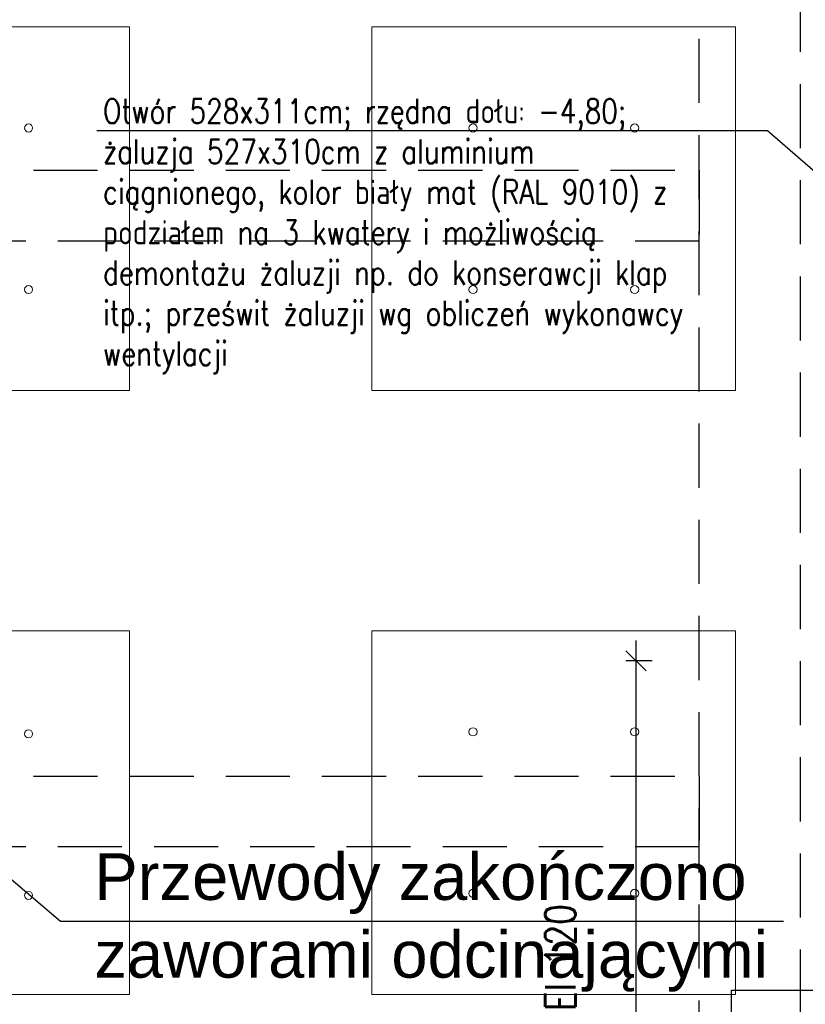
# Model space of a CAD drawing. Header units: centimetres. Extents: x -10729 to 23827, y -4437 to 19798.
# Tile 63 of 95: x 13046 to 13434, y 8655 to 9142. Entities that reach past the tile are written whole.
import ezdxf

# ---------------------------------------------------------------- set-up
doc = ezdxf.new("R2010")
doc.units = ezdxf.units.CM
doc.header["$PDMODE"] = 35
doc.header["$PDSIZE"] = 0.1
doc.linetypes.add('Kondygnacja  -0_5$0$HIDDEN', pattern=[9.525, 6.35, -3.175])
doc.linetypes.add('Kondygnacja  -0_5$0$HIDDEN2', pattern=[4.7625, 3.175, -1.5875])
doc.layers.get('0').update_dxf_attribs({"color": 8})
doc.layers.get('DEFPOINTS').update_dxf_attribs({"color": 8})
for name, color, linetype in [('KJP_KURTYNY ZASILANIE', 250, '05_kurtyna_zas'), ('Kondygnacja  -0_5$0$ARCH_INFO_OPISY', 8, 'Continuous'), ('Kondygnacja  -0_5$0$ARCH_KONSTR_POWYŻEJ RZUTU', 8, 'Kondygnacja  -0_5$0$HIDDEN'), ('Kondygnacja  -0_5$0$ARCH_KONSTR_POWYŻEJ RZUTU_IST', 8, 'Kondygnacja  -0_5$0$HIDDEN2'), ('Kondygnacja  -0_5$0$ARCH_OKŁADZINA', 8, 'Continuous'), ('Kondygnacja -1$0$ARCH_INFO_OPISY', 8, 'Continuous')]:
    doc.layers.add(name, color=color, linetype=linetype)
doc.layers.add('Kondygnacja  -0_5$0$ARCH_INFO_WYMIARY', color=8, linetype='Continuous', lineweight=9)
doc.layers.add('SU Lampy kwadratowe  -05$0$ARCH_SUFITY_PODWIESZANE', color=8, linetype='Continuous', lineweight=9)
doc.styles.add('Arial', font='arial.ttf')
doc.styles.add('Kondygnacja  -0_5$0$Romans', font='Romans.shx', dxfattribs={"width": 0.7})
doc.styles.add('Kondygnacja  -0_5$0$ROMANS-50-CM', font='romans.shx', dxfattribs={"width": 0.8, "height": 10})
doc.styles.add('Kondygnacja -1$0$ROMANS-50-CM', font='romans.shx', dxfattribs={"width": 0.8, "height": 10})
doc.styles.add('Kondygnacja -1$0$Standard', font='txt')
doc.linetypes.add('05_kurtyna_zas', pattern='A,50,-15,["KPz",Standard,S=10,R=0,X=-10,Y=-7.5],-35', length=100)
doc.dimstyles.new('Kondygnacja  -0_5$0$Wymiary 1-100', dxfattribs={"dimtxt": 12, "dimasz": 10, "dimexe": 5, "dimexo": 0, "dimgap": 4, "dimtad": 1, "dimrnd": 0.5, "dimzin": 12, "dimdsep": 46, "dimtxsty": 'Kondygnacja  -0_5$0$Romans', "dimblk": 'Kondygnacja  -0_5$0$_Oblique', "dimcen": 10, "dimdle": 10, "dimclrt": 55, "dimazin": 0, "dimtfac": 1, "dimtmove": 1, "dimatfit": 3, "dimfxl": 8, "dimfxlon": 1, "dimtolj": 1, "dimtzin": 0, "dimarcsym": 0})
doc.dimstyles.new('Kondygnacja -1$0$ISO-25', dxfattribs={"dimtxt": 2.5, "dimasz": 2.5, "dimexe": 1.25, "dimexo": 0.625, "dimtad": 1, "dimtxsty": 'Kondygnacja -1$0$Standard', "dimcen": 2.5, "dimadec": 0, "dimazin": 0, "dimtfac": 1, "dimtmove": 0, "dimatfit": 3, "dimfxl": 1, "dimarcsym": 0})

# ---------------------------------------------------------------- blocks, each defined once
blk = doc.blocks.new('SU Lampy kwadratowe  -05')
at = {"layer": 'SU Lampy kwadratowe  -05$0$ARCH_SUFITY_PODWIESZANE'}
for points in [[(12920, 9138.86), (13100, 9138.86), (13100, 8958.86), (12920, 8958.86)], [(13220, 9138.86), (13400, 9138.86), (13400, 8958.86), (13220, 8958.86)], [(12920, 8839.86), (13100, 8839.86), (13100, 8659.86), (12920, 8659.86)], [(13220, 8839.86), (13400, 8839.86), (13400, 8659.86), (13220, 8659.86)]]:
    blk.add_lwpolyline(points, close=True, dxfattribs=at)
for centre in [(13050, 9088.86), (13270, 9088.86), (13350, 9088.86), (13050, 9008.86), (13270, 9008.86), (13350, 9008.86), (13050, 8788.86), (13270, 8789.86), (13350, 8789.86), (13050, 8708.86), (13270, 8709.86), (13350, 8709.86)]:
    blk.add_circle(centre, 2, dxfattribs=at)
blk = doc.blocks.new('Kondygnacja  -0_5$0$_Oblique')
at = {"color": 0, "linetype": 'ByBlock', "lineweight": -2}
blk.add_line((-0.5, -0.5), (0.5, 0.5), dxfattribs=at)
blk = doc.blocks.new('*D202')
at = {"layer": 'DEFPOINTS', "color": 0}
for p in [(13659.23, 8825), (13350.63, 8425.03), (13596.23, 8425.03)]:
    blk.add_point(p, dxfattribs=at)
at = {"layer": 'Kondygnacja  -0_5$0$ARCH_INFO_WYMIARY', "color": 0, "lineweight": -2}
for p, q in [((13350.63, 8835), (13350.63, 8415.03)), ((13358.63, 8825), (13345.63, 8825)), ((13358.63, 8425.03), (13345.63, 8425.03))]:
    blk.add_line(p, q, dxfattribs=at)
at = {"layer": 'Kondygnacja  -0_5$0$ARCH_INFO_WYMIARY', "color": 0, "lineweight": -2, "xscale": 10, "yscale": 10, "zscale": 10}
for p, rotation in [((13350.63, 8825), 90), ((13350.63, 8425.03), 270)]:
    blk.add_blockref('Kondygnacja  -0_5$0$_Oblique', p, dxfattribs=dict(at, rotation=rotation))
at = {"layer": 'Kondygnacja  -0_5$0$ARCH_INFO_WYMIARY', "color": 55, "insert": (13340.63, 8625.01), "char_height": 12, "attachment_point": 5, "rotation": 90, "style": 'Kondygnacja  -0_5$0$Romans'}
blk.add_mtext('\\A1;400', dxfattribs=at)
blk = doc.blocks.new('Kondygnacja  -0_5$0$konstrukcja istniejąca -0.5')
at = {"layer": 'Kondygnacja  -0_5$0$ARCH_KONSTR_POWYŻEJ RZUTU_IST', "ltscale": 10}
for points in [[(13432, 9825), (13432, 4975), (13382, 4975)], [(13382, 8625), (13382, 9775)], [(12338, 9067.89), (13382, 9067.89), (13382, 9032.89), (12338, 9032.89)]]:
    blk.add_lwpolyline(points, dxfattribs=at)
at = {"layer": 'Kondygnacja  -0_5$0$ARCH_KONSTR_POWYŻEJ RZUTU_IST', "ltscale": 10, "elevation": 0}
blk.add_lwpolyline([(12338, 8767.89), (13382, 8767.89), (13382, 8732.89), (12338, 8732.89)], dxfattribs=at)
blk = doc.blocks.new('Kondygnacja -1$0$_Dot')
at = {"color": 0, "linetype": 'ByBlock', "lineweight": -2}
blk.add_line((-0.5, 0), (-1, 0), dxfattribs=at)
at = {"color": 0, "linetype": 'ByBlock', "const_width": 0.5}
blk.add_lwpolyline([(-0.25, 0, 1), (0.25, 0, 1)], format="xyb", close=True, dxfattribs=at)

msp = doc.modelspace()

# ---------------------------------------------------------------- linework, layer by layer
at = {"layer": 'KJP_KURTYNY ZASILANIE', "color": 2, "linetype": 'Continuous'}
for p, q in [((13065.847, 8695.938), (12996.9, 8754.305)), ((13423.671, 8695.938), (13065.847, 8695.938))]:
    msp.add_line(p, q, dxfattribs=at)
at = {"layer": 'Kondygnacja  -0_5$0$ARCH_OKŁADZINA'}
msp.add_lwpolyline([(13487, 8538), (13398, 8538), (13398, 8662), (13447.5, 8662)], dxfattribs=at)

# ---------------------------------------------------------------- block references
at = {"layer": 'Kondygnacja  -0_5$0$ARCH_KONSTR_POWYŻEJ RZUTU'}
msp.add_blockref('Kondygnacja  -0_5$0$konstrukcja istniejąca -0.5', (0, 0), dxfattribs=at)
at = {"layer": 'SU Lampy kwadratowe  -05$0$ARCH_SUFITY_PODWIESZANE'}
msp.add_blockref('SU Lampy kwadratowe  -05', (0, 0), dxfattribs=at)

# ---------------------------------------------------------------- texts
at = {"layer": 'KJP_KURTYNY ZASILANIE', "color": 2, "linetype": 'Continuous', "insert": (13082.542, 8729.719, 782.55), "char_height": 23.1, "width": 371.72237, "attachment_point": 1, "style": 'Arial'}
msp.add_mtext('Przewody zakończono zaworami odcinającymi', dxfattribs=at)
at = {"layer": 'Kondygnacja  -0_5$0$ARCH_INFO_OPISY', "insert": (13305.698, 8441.695), "char_height": 15, "width": 626.53268, "attachment_point": 1, "rotation": 90, "style": 'Kondygnacja  -0_5$0$ROMANS-50-CM'}
msp.add_mtext('Pas na długości 400cm REI 120', dxfattribs=at)
at = {"layer": 'Kondygnacja -1$0$ARCH_INFO_OPISY', "insert": (13086.893, 9103.226), "char_height": 12, "width": 321.60776, "attachment_point": 1, "style": 'Kondygnacja -1$0$ROMANS-50-CM'}
msp.add_mtext('Otwór 528x311cm; rzędna dołu: -4,80;\\Pżaluzja 527x310cm z aluminium ciągnionego, kolor biały mat (RAL 9010) z podziałem na 3 kwatery i możliwością demontażu żaluzji np. do konserawcji klap itp.; prześwit żaluzji wg obliczeń wykonawcy wentylacji', dxfattribs=at)

# ---------------------------------------------------------------- dimensions: what is measured, and where the dimension line sits
at = {"layer": 'Kondygnacja  -0_5$0$ARCH_INFO_WYMIARY'}
dim = msp.add_linear_dim(base=(13350.628, 8425.028), p1=(13659.23, 8825), p2=(13596.23, 8425.028), angle=90, dimstyle='Kondygnacja  -0_5$0$Wymiary 1-100', dxfattribs=at)
dim.commit()
dim.dimension.update_dxf_attribs({"geometry": '*D202', "text_midpoint": (13350.628, 8625.014), "dimtype": 160})

# ---------------------------------------------------------------- leaders
at = {"layer": 'Kondygnacja -1$0$ARCH_INFO_OPISY'}
msp.add_leader([(13607.603, 8920), (13415.761, 9087.489), (13083.872, 9087.489)], dimstyle='Kondygnacja -1$0$ISO-25', override={"dimscale": 5, "dimasz": 2, "dimtad": 0, "dimldrblk": 'Kondygnacja -1$0$_Dot'}, dxfattribs=at)

doc.saveas('drawing.dxf')
